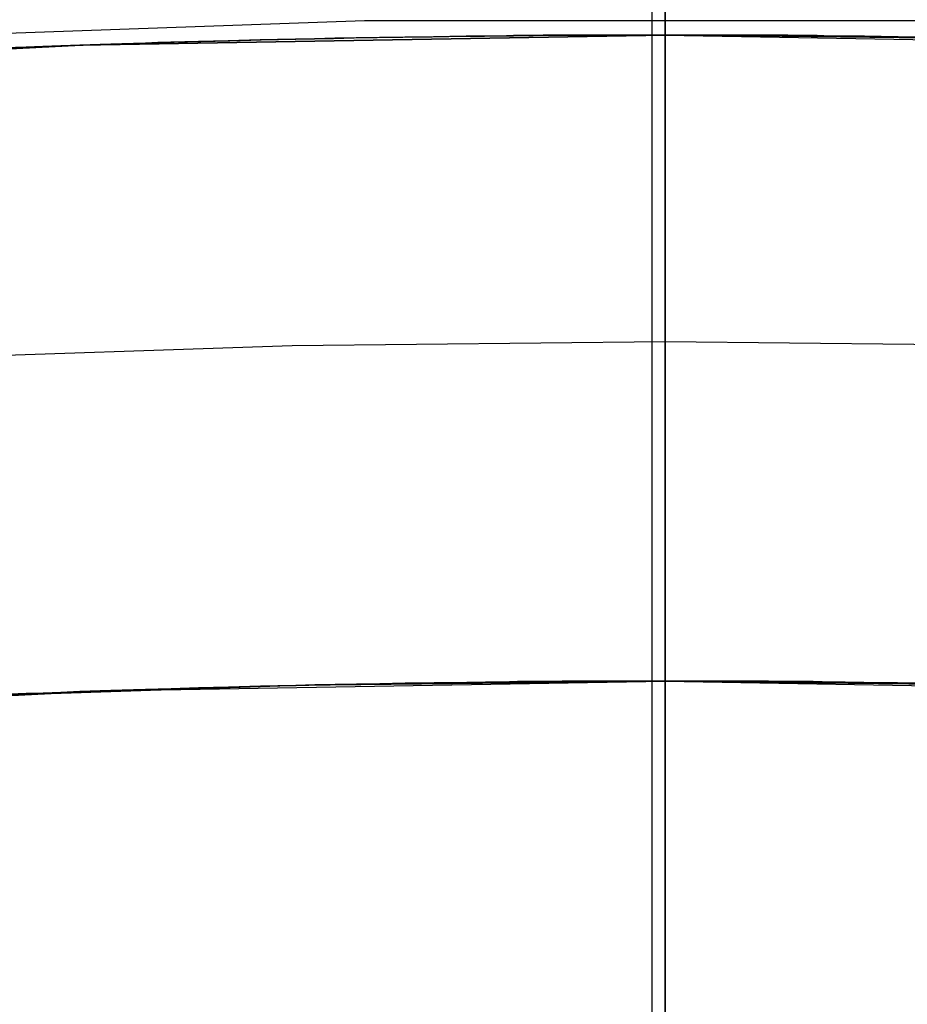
# Model space of a CAD drawing. Header units: millimetres. Extents: x -356 to 356, y -410 to 410.
# Tile 82 of 126: x -1 to 0.37, y 25 to 26.52. Entities that reach past the tile are written whole.
import ezdxf

# ---------------------------------------------------------------- set-up
doc = ezdxf.new("R2010")
doc.units = ezdxf.units.MM
doc.header["$MEASUREMENT"] = 0
doc.layers.add('1', color=7, linetype='Continuous')

msp = doc.modelspace()

# ---------------------------------------------------------------- linework, layer by layer
at = {"layer": '1', "color": 252, "extrusion": (1, 0, 0)}
for points in [[(34.4019, -339.2847), (34.0983, -339.453), (33.7891, -339.6107), (33.4746, -339.7575), (33.1551, -339.8934), (32.8312, -340.0181), (32.5031, -340.1314), (32.1713, -340.2333), (31.8361, -340.3236), (31.498, -340.4023), (31.1574, -340.4691), (30.8147, -340.5241), (30.4702, -340.5672), (30.1245, -340.5983), (29.7779, -340.6174), (29.4309, -340.6244), (29.0838, -340.6194), (28.7371, -340.6023), (28.3912, -340.5732), (28.0465, -340.5321), (27.7034, -340.4791), (27.3624, -340.4142), (27.0239, -340.3376), (26.6882, -340.2492), (26.3558, -340.1492), (26.0271, -340.0377), (25.7024, -339.9149), (25.3822, -339.7809), (25.0668, -339.6359), (24.7567, -339.48), (24.4521, -339.3135), (24.1535, -339.1364), (23.8613, -338.9492), (23.5757, -338.7518), (23.2971, -338.5447), (23.0259, -338.3281), (22.7624, -338.1022), (22.5068, -337.8672), (22.2596, -337.6235), (22.021, -337.3714), (21.7913, -337.1112), (21.5707, -336.8432), (21.3596, -336.5676), (21.1582, -336.2849), (20.9667, -335.9954), (20.7854, -335.6994), (20.6144, -335.3973), (20.4541, -335.0894), (20.3045, -334.7762), (20.1659, -334.4579), (20.0384, -334.1351), (19.9222, -333.808), (19.8174, -333.4771), (19.7242, -333.1427), (19.6426, -332.8053), (19.5728, -332.4653), (19.5149, -332.123), (19.4688, -331.779), (19.4347, -331.4335), (19.4126, -331.0871), (19.4026, -330.7401), (19.4046, -330.393), (19.4187, -330.0462), (19.4447, -329.7001), (19.4828, -329.355), (19.5329, -329.0115), (19.5948, -328.67), (19.6685, -328.3308), (19.754, -327.9944), (19.8511, -327.6611), (19.9597, -327.3314), (20.0797, -327.0057), (20.2109, -326.6843), (20.3532, -326.3677), (20.5064, -326.0562), (20.6703, -325.7502), (20.8447, -325.4501), (21.0294, -325.1562), (21.2243, -324.8689), (21.4289, -324.5886), (21.6432, -324.3155), (21.8669, -324.05), (22.0996, -323.7925), (22.3411, -323.5431), (22.5911, -323.3024), (22.8493, -323.0704), (23.1155, -322.8475), (23.3892, -322.634), (23.6701, -322.4301), (23.958, -322.2362), (24.2524, -322.0523), (24.553, -321.8787), (24.8594, -321.7157), (25.1714, -321.5634), (25.4884, -321.422), (25.8101, -321.2917), (26.1362, -321.1727), (26.4662, -321.0651), (26.7998, -320.9689), (27.1364, -320.8844), (27.4759, -320.8117), (27.8176, -320.7507), (28.1612, -320.7017), (28.5064, -320.6646), (28.8526, -320.6395), (29.1994, -320.6265), (29.5466, -320.6255), (29.8935, -320.6365), (30.2399, -320.6596), (30.5852, -320.6947), (30.9291, -320.7417), (31.2712, -320.8007), (31.611, -320.8715), (31.9482, -320.954), (32.2823, -321.0482), (32.6129, -321.154), (32.9396, -321.2711), (33.2621, -321.3995), (33.58, -321.5391), (33.8928, -321.6896), (34.2002, -321.8508), (34.5018, -322.0226), (34.7973, -322.2048), (35.0862, -322.3971), (35.3684, -322.5994), (35.6433, -322.8113), (35.9107, -323.0326), (36.1703, -323.2631), (36.4217, -323.5024), (36.6646, -323.7503), (36.8988, -324.0065), (37.124, -324.2707), (37.3399, -324.5426), (37.5462, -324.8217), (37.7426, -325.1079), (37.9291, -325.4007), (38.1052, -325.6998), (38.2709, -326.0048), (38.4259, -326.3154), (38.57, -326.6312), (38.7031, -326.9518), (38.825, -327.2768), (38.9355, -327.6059), (39.0345, -327.9386), (39.1219, -328.2745), (39.1976, -328.6133), (39.2615, -328.9545), (39.3135, -329.2977), (39.3536, -329.6425), (39.3817, -329.9884), (39.3977, -330.3352), (39.4018, -330.6823), (39.3937, -331.0293), (39.3737, -331.3759), (39.3416, -331.7215), (39.2975, -332.0658), (39.2415, -332.4084), (39.1737, -332.7488), (39.0941, -333.0867), (39.0028, -333.4216), (38.8999, -333.7531), (38.7856, -334.0809), (38.66, -334.4044), (38.5232, -334.7235), (38.3754, -335.0376), (38.2169, -335.3464), (38.0477, -335.6495), (37.8681, -335.9465), (37.6783, -336.2371), (37.4785, -336.521), (37.269, -336.7978), (37.05, -337.0671), (36.8217, -337.3286), (36.5846, -337.5821), (36.3388, -337.8272), (36.0846, -338.0636), (35.8224, -338.2911), (35.5525, -338.5093), (35.2751, -338.718), (34.9907, -338.917), (34.6995, -339.1059), (34.4019, -339.2847)], [(33.4019, -337.5526), (33.1591, -337.6873), (32.9117, -337.8134), (32.66, -337.9309), (32.4045, -338.0396), (32.1453, -338.1393), (31.8829, -338.23), (31.6174, -338.3115), (31.3493, -338.3838), (31.0788, -338.4467), (30.8063, -338.5002), (30.5321, -338.5442), (30.2566, -338.5787), (29.98, -338.6035), (29.7027, -338.6188), (29.4251, -338.6244), (29.1474, -338.6204), (28.87, -338.6067), (28.5933, -338.5835), (28.3176, -338.5506), (28.0431, -338.5082), (27.7703, -338.4563), (27.4995, -338.3949), (27.231, -338.3242), (26.965, -338.2442), (26.702, -338.1551), (26.4423, -338.0568), (26.1861, -337.9496), (25.9338, -337.8336), (25.6857, -337.7089), (25.4421, -337.5757), (25.2032, -337.434), (24.9694, -337.2842), (24.7409, -337.1264), (24.5181, -336.9607), (24.3011, -336.7874), (24.0903, -336.6066), (23.8859, -336.4187), (23.6881, -336.2237), (23.4972, -336.022), (23.3134, -335.8139), (23.137, -335.5994), (22.9681, -335.379), (22.8069, -335.1528), (22.6538, -334.9212), (22.5087, -334.6844), (22.3719, -334.4427), (22.2437, -334.1964), (22.124, -333.9458), (22.0131, -333.6912), (21.9111, -333.433), (21.8182, -333.1713), (21.7343, -332.9065), (21.6597, -332.639), (21.5945, -332.3691), (21.5386, -332.0971), (21.4923, -331.8233), (21.4554, -331.5481), (21.4282, -331.2717), (21.4105, -330.9946), (21.4025, -330.717), (21.4041, -330.4393), (21.4153, -330.1618), (21.4362, -329.8849), (21.4666, -329.6089), (21.5067, -329.3341), (21.5562, -329.0609), (21.6152, -328.7895), (21.6836, -328.5204), (21.7612, -328.2538), (21.8481, -327.99), (21.9441, -327.7294), (22.0491, -327.4723), (22.1629, -327.219), (22.2855, -326.9698), (22.4166, -326.7251), (22.5561, -326.485), (22.7039, -326.2499), (22.8598, -326.02), (23.0235, -325.7958), (23.195, -325.5773), (23.3739, -325.3649), (23.56, -325.1589), (23.7533, -324.9594), (23.9533, -324.7668), (24.1599, -324.5812), (24.3728, -324.4029), (24.5917, -324.2321), (24.8165, -324.069), (25.0468, -323.9138), (25.2823, -323.7667), (25.5228, -323.6278), (25.7679, -323.4974), (26.0175, -323.3756), (26.2711, -323.2625), (26.5285, -323.1583), (26.7894, -323.0631), (27.0534, -322.9769), (27.3202, -322.9), (27.5895, -322.8324), (27.8611, -322.7742), (28.1345, -322.7255), (28.4094, -322.6862), (28.6855, -322.6566), (28.9624, -322.6365), (29.2399, -322.6261), (29.5176, -322.6253), (29.7952, -322.6341), (30.0723, -322.6526), (30.3485, -322.6806), (30.6237, -322.7183), (30.8973, -322.7654), (31.1692, -322.8221), (31.4389, -322.8881), (31.7062, -322.9635), (31.9707, -323.0481), (32.2321, -323.1418), (32.4901, -323.2445), (32.7444, -323.3561), (32.9946, -323.4765), (33.2405, -323.6055), (33.4818, -323.743), (33.7182, -323.8887), (33.9494, -324.0426), (34.1751, -324.2044), (34.395, -324.3739), (34.6089, -324.551), (34.8166, -324.7353), (35.0177, -324.9268), (35.2121, -325.1252), (35.3994, -325.3301), (35.5796, -325.5415), (35.7523, -325.7589), (35.9173, -325.9823), (36.0745, -326.2112), (36.2236, -326.4454), (36.3646, -326.6847), (36.4971, -326.9287), (36.6211, -327.1772), (36.7364, -327.4298), (36.8429, -327.6863), (36.9403, -327.9463), (37.0288, -328.2096), (37.108, -328.4757), (37.1779, -328.7445), (37.2385, -329.0155), (37.2896, -329.2885), (37.3312, -329.563), (37.3633, -329.8389), (37.3857, -330.1156), (37.3986, -330.393), (37.4018, -330.6707), (37.3954, -330.9483), (37.3793, -331.2256), (37.3536, -331.5021), (37.3184, -331.7775), (37.2736, -332.0516), (37.2193, -332.3239), (37.1556, -332.5942), (37.0826, -332.8621), (37.0003, -333.1274), (36.9089, -333.3896), (36.8084, -333.6484), (36.6989, -333.9037), (36.5807, -334.155), (36.4539, -334.402), (36.3185, -334.6445), (36.1748, -334.8821), (36.023, -335.1146), (35.8632, -335.3417), (35.6955, -335.5631), (35.5204, -335.7785), (35.3378, -335.9878), (35.1481, -336.1906), (34.9514, -336.3866), (34.7481, -336.5758), (34.5383, -336.7577), (34.3224, -336.9323), (34.1005, -337.0993), (33.8729, -337.2585), (33.64, -337.4096), (33.4019, -337.5526)], [(28, -42.4192), (27.9488, -42.4201), (27.8976, -42.4227), (27.8466, -42.4271), (27.7958, -42.4332), (27.7451, -42.441), (27.6948, -42.4506), (27.6449, -42.4618), (27.5953, -42.4748), (27.5462, -42.4895), (27.4977, -42.5058), (27.4497, -42.5238), (27.4024, -42.5434), (27.3558, -42.5646), (27.3099, -42.5874), (27.2648, -42.6117), (27.2206, -42.6376), (27.1773, -42.6649), (27.135, -42.6937), (27.0936, -42.724), (27.0534, -42.7556), (27.0142, -42.7886), (26.9762, -42.8229), (26.9393, -42.8585), (26.9037, -42.8954), (26.8694, -42.9334), (26.8364, -42.9726), (26.8048, -43.0128), (26.7745, -43.0542), (26.7457, -43.0965), (26.7184, -43.1398), (26.6925, -43.184), (26.6682, -43.2291), (26.6454, -43.275), (26.6242, -43.3216), (26.6046, -43.3689), (26.5866, -43.4169), (26.5703, -43.4654), (26.5556, -43.5145), (26.5426, -43.564), (26.5314, -43.614), (26.5218, -43.6643), (26.514, -43.7149), (26.5079, -43.7658), (26.5035, -43.8168), (26.5009, -43.868), (26.5, -43.9192)], [(28, -41.4192), (27.9146, -41.4206), (27.8294, -41.425), (27.7443, -41.4323), (27.6596, -41.4425), (27.5752, -41.4555), (27.4914, -41.4715), (27.4081, -41.4903), (27.3255, -41.5119), (27.2437, -41.5363), (27.1628, -41.5635), (27.0829, -41.5935), (27.004, -41.6262), (26.9263, -41.6615), (26.8498, -41.6995), (26.7747, -41.74), (26.701, -41.7831), (26.6289, -41.8287), (26.5583, -41.8768), (26.4894, -41.9272), (26.4223, -41.9799), (26.357, -42.0349), (26.2936, -42.0921), (26.2322, -42.1514), (26.1729, -42.2128), (26.1157, -42.2762), (26.0607, -42.3415), (26.008, -42.4086), (25.9576, -42.4775), (25.9095, -42.5481), (25.864, -42.6202), (25.8208, -42.6939), (25.7803, -42.769), (25.7423, -42.8455), (25.707, -42.9232), (25.6743, -43.0021), (25.6443, -43.082), (25.6171, -43.1629), (25.5927, -43.2447), (25.5711, -43.3273), (25.5523, -43.4106), (25.5364, -43.4944), (25.5233, -43.5788), (25.5131, -43.6635), (25.5058, -43.7486), (25.5015, -43.8338), (25.5, -43.9192)], [(27.526, -99.5), (27.5251, -99.5512), (27.5225, -99.6024), (27.5181, -99.6534), (27.512, -99.7042), (27.5041, -99.7549), (27.4946, -99.8052), (27.4833, -99.8551), (27.4703, -99.9047), (27.4557, -99.9538), (27.4393, -100.0023), (27.4214, -100.0503), (27.4018, -100.0976), (27.3806, -100.1442), (27.3578, -100.1901), (27.3334, -100.2352), (27.3076, -100.2794), (27.2802, -100.3227), (27.2514, -100.365), (27.2212, -100.4064), (27.1895, -100.4466), (27.1565, -100.4858), (27.1222, -100.5238), (27.0866, -100.5607), (27.0498, -100.5963), (27.0118, -100.6306), (26.9726, -100.6636), (26.9323, -100.6952), (26.891, -100.7255), (26.8486, -100.7543), (26.8053, -100.7816), (26.7611, -100.8075), (26.7161, -100.8318), (26.6702, -100.8546), (26.6236, -100.8758), (26.5762, -100.8954), (26.5283, -100.9134), (26.4797, -100.9297), (26.4306, -100.9444), (26.3811, -100.9574), (26.3311, -100.9686), (26.2808, -100.9782), (26.2302, -100.986), (26.1794, -100.9921), (26.1283, -100.9965), (26.0772, -100.9991), (26.026, -101)], [(26.526, -99.5), (26.5257, -99.5171), (26.5248, -99.5341), (26.5233, -99.5511), (26.5213, -99.5681), (26.5187, -99.585), (26.5155, -99.6017), (26.5117, -99.6184), (26.5074, -99.6349), (26.5025, -99.6513), (26.4971, -99.6674), (26.4911, -99.6834), (26.4846, -99.6992), (26.4775, -99.7147), (26.4699, -99.73), (26.4618, -99.7451), (26.4532, -99.7598), (26.444, -99.7742), (26.4344, -99.7883), (26.4244, -99.8021), (26.4138, -99.8155), (26.4028, -99.8286), (26.3914, -99.8413), (26.3795, -99.8536), (26.3672, -99.8654), (26.3546, -99.8769), (26.3415, -99.8879), (26.3281, -99.8984), (26.3143, -99.9085), (26.3002, -99.9181), (26.2857, -99.9272), (26.271, -99.9358), (26.256, -99.9439), (26.2407, -99.9515), (26.2252, -99.9586), (26.2094, -99.9651), (26.1934, -99.9711), (26.1772, -99.9766), (26.1609, -99.9815), (26.1443, -99.9858), (26.1277, -99.9895), (26.1109, -99.9927), (26.094, -99.9953), (26.0771, -99.9974), (26.0601, -99.9988), (26.043, -99.9997), (26.026, -100)], [(26.5, -43.9192), (26.5, -48.4192)], [(26.5, -51.4191), (26.5, -56.4192)], [(25.5, -43.9192), (25.5, -48.4192)], [(25.5, -51.4191), (25.5, -56.4192)], [(25, -325.9019), (25, -327.9019)]]:
    msp.add_lwpolyline(points, dxfattribs=at)
at = {"layer": '1', "color": 252}
for points in [[(-0.0205, 24.9597), (-0.0205, 28.4597)], [(-0.0205, 24.9597), (-0.0205, 28.4597)], [(0, 26.5), (-0.9047, 26.4846), (-1.8084, 26.4382), (-2.71, 26.3611), (-3.6084, 26.2532), (-4.5026, 26.1147), (-5.3916, 25.9457), (-6.2743, 25.7465), (-7.1496, 25.5173), (-8.0166, 25.2583), (-8.8743, 24.9699), (-9.7216, 24.6524), (-10.5576, 24.3061), (-11.3813, 23.9315), (-12.1917, 23.529), (-12.9879, 23.099)], [(-12.9879, 23.099), (-12.1917, 23.529), (-11.3813, 23.9315), (-10.5576, 24.3061), (-9.7216, 24.6524), (-8.8743, 24.9699), (-8.0166, 25.2583), (-7.1496, 25.5173), (-6.2743, 25.7465), (-5.3916, 25.9457), (-4.5026, 26.1147), (-3.6084, 26.2532), (-2.71, 26.3611), (-1.8084, 26.4382), (-0.9047, 26.4846), (0, 26.5)], [(4.822, 26.0576), (4.2078, 26.1638), (3.5959, 26.2549), (2.9869, 26.3311), (2.3811, 26.3928), (1.7792, 26.4402), (1.1814, 26.4737), (0.5882, 26.4935), (0, 26.5)], [(0, 26.5), (0.9147, 26.4842), (1.8283, 26.4369), (2.7397, 26.358), (3.6478, 26.2477), (4.5516, 26.1062)], [(0, 25.5), (0, 26.5)], [(0, 26.5), (0, 25.5)], [(0, 25.5), (0, 26.5)], [(-7.1613, 25.0213), (-6.5541, 25.1872), (-5.9471, 25.3374), (-5.3408, 25.4721), (-4.7358, 25.5915), (-4.1325, 25.6958), (-3.5316, 25.7852), (-2.9335, 25.8601), (-2.3385, 25.9207), (-1.7473, 25.9672), (-1.1602, 26.0001), (-0.5777, 26.0195), (0, 26.026), (0.5777, 26.0195), (1.1602, 26.0001), (1.7473, 25.9672), (2.3385, 25.9207), (2.9335, 25.8601), (3.5316, 25.7852), (4.1325, 25.6958), (4.7358, 25.5915)], [(-7.1613, 25.0213), (-6.5541, 25.1872), (-5.9471, 25.3374), (-5.3408, 25.4721), (-4.7358, 25.5915), (-4.1325, 25.6958), (-3.5316, 25.7852), (-2.9335, 25.8601), (-2.3385, 25.9207), (-1.7473, 25.9672), (-1.1602, 26.0001), (-0.5777, 26.0195), (0, 26.026), (0.5777, 26.0195), (1.1602, 26.0001), (1.7473, 25.9672), (2.3385, 25.9207), (2.9335, 25.8601), (3.5316, 25.7852), (4.1325, 25.6958), (4.7358, 25.5915)], [(0, 26.026), (0, 5)], [(0, 26.026), (0, 5)], [(-12.8459, 22.028), (-12.2819, 22.3474), (-11.712, 22.6512), (-11.1369, 22.9395), (-10.5572, 23.212), (-9.9735, 23.4687), (-9.3864, 23.7096), (-8.7966, 23.9347), (-8.2046, 24.144), (-7.611, 24.3377), (-7.0165, 24.5157), (-6.4216, 24.6782), (-5.8269, 24.8253), (-5.2328, 24.9573), (-4.6401, 25.0743), (-4.049, 25.1765), (-3.4602, 25.2641), (-2.8742, 25.3375), (-2.2913, 25.3969), (-1.712, 25.4425), (-1.1368, 25.4746), (-0.566, 25.4937), (0, 25.5)], [(-12.4978, 22.2273), (-11.7317, 22.6411), (-10.9518, 23.0284), (-10.1592, 23.3889), (-9.3548, 23.7221), (-8.5394, 24.0277), (-7.7141, 24.3052), (-6.8798, 24.5544), (-6.0375, 24.775), (-5.1881, 24.9666), (-4.3327, 25.1292), (-3.4722, 25.2625), (-2.6077, 25.3663), (-1.7402, 25.4406), (-0.8706, 25.4851), (0, 25.5)], [(0, 25.5), (0.566, 25.4937), (1.1368, 25.4746), (1.712, 25.4425), (2.2913, 25.3969), (2.8742, 25.3375), (3.4602, 25.2641), (4.049, 25.1765), (4.6401, 25.0743)], [(0, 25.5), (0.8802, 25.4848), (1.7593, 25.4392), (2.6363, 25.3634), (3.5102, 25.2573), (4.3799, 25.121)]]:
    msp.add_lwpolyline(points, dxfattribs=at)
at = {"layer": '1', "color": 252, "extrusion": (-0.000237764, 0, 1)}
msp.add_lwpolyline([(27.5022, 0), (27.4858, 0.9501), (27.4366, 1.899), (27.3547, 2.8457), (27.2401, 3.789), (27.0931, 4.7278), (26.9138, 5.6609), (26.7023, 6.5874), (26.459, 7.5059), (26.1842, 8.4155), (25.8781, 9.3151), (25.5411, 10.2036), (25.1737, 11.0799), (24.7763, 11.943), (24.3493, 12.7919), (23.8932, 13.6255), (23.4087, 14.4429), (22.8962, 15.2431), (22.3564, 16.0251), (21.7899, 16.788), (21.1975, 17.5309), (20.5797, 18.253), (19.9374, 18.9532), (19.2714, 19.6309), (18.5823, 20.2852), (17.871, 20.9153), (17.1384, 21.5205), (16.3854, 22.1001), (15.6128, 22.6533), (14.8216, 23.1795), (14.0127, 23.6781), (13.1871, 24.1484), (12.3457, 24.59), (11.4895, 25.0023), (10.6197, 25.3848), (9.7372, 25.7371), (8.843, 26.0586), (7.9383, 26.3491), (7.0241, 26.6083), (6.1015, 26.8357), (5.1715, 27.0311), (4.2354, 27.1943), (3.2943, 27.3251), (2.3491, 27.4233), (1.4012, 27.4889), (0.4515, 27.5217), (-0.4987, 27.5217), (-1.4484, 27.4889), (-2.3963, 27.4233), (-3.3415, 27.3251), (-4.2827, 27.1943), (-5.2188, 27.0311), (-6.1487, 26.8357), (-7.0713, 26.6083), (-7.9855, 26.3491), (-8.8902, 26.0586), (-9.7844, 25.7371), (-10.6669, 25.3848), (-11.5368, 25.0023), (-12.3929, 24.59), (-13.2343, 24.1484), (-14.0599, 23.6781), (-14.8688, 23.1795), (-15.66, 22.6533), (-16.4326, 22.1001), (-17.1857, 21.5205), (-17.9182, 20.9153), (-18.6295, 20.2852), (-19.3186, 19.6309), (-19.9847, 18.9532), (-20.6269, 18.253), (-21.2447, 17.5309), (-21.8372, 16.788), (-22.4036, 16.0251), (-22.9434, 15.2431), (-23.4559, 14.4429), (-23.9404, 13.6255), (-24.3965, 12.7919), (-24.8235, 11.943), (-25.2209, 11.0799), (-25.5883, 10.2036), (-25.9253, 9.3151), (-26.2314, 8.4155), (-26.5062, 7.5059), (-26.7495, 6.5874), (-26.961, 5.6609), (-27.1403, 4.7278), (-27.2874, 3.789), (-27.4019, 2.8457), (-27.4838, 1.899), (-27.533, 0.9501), (-27.5494, 0)], dxfattribs=at)
at = {"layer": '1', "color": 252, "extrusion": (-8.22423e-05, 0, 1)}
msp.add_lwpolyline([(26.5177, 0), (26.5019, 0.9156), (26.4545, 1.8301), (26.3756, 2.7424), (26.2652, 3.6514), (26.1235, 4.5561), (25.9507, 5.4553), (25.7469, 6.3481), (25.5125, 7.2332), (25.2476, 8.1098), (24.9526, 8.9767), (24.6279, 9.8329), (24.2739, 10.6774), (23.8908, 11.5092), (23.4794, 12.3272), (23.0399, 13.1306), (22.5729, 13.9183), (22.0791, 14.6894), (21.5589, 15.443), (21.013, 16.1782), (20.4421, 16.8941), (19.8468, 17.5899), (19.2278, 18.2648), (18.5859, 18.9178), (17.9218, 19.5483), (17.2364, 20.1556), (16.5305, 20.7388), (15.8048, 21.2973), (15.0603, 21.8304), (14.2978, 22.3375), (13.5183, 22.818), (12.7226, 23.2712), (11.9118, 23.6968), (11.0868, 24.0941), (10.2485, 24.4627), (9.398, 24.8021), (8.5364, 25.112), (7.6645, 25.392), (6.7835, 25.6417), (5.8944, 25.8608), (4.9983, 26.0492), (4.0962, 26.2064), (3.1892, 26.3325), (2.2784, 26.4272), (1.3649, 26.4903), (0.4497, 26.5219), (-0.466, 26.5219), (-1.3812, 26.4903), (-2.2947, 26.4272), (-3.2055, 26.3325), (-4.1125, 26.2064), (-5.0146, 26.0492), (-5.9107, 25.8608), (-6.7998, 25.6417), (-7.6808, 25.392), (-8.5527, 25.112), (-9.4144, 24.8021), (-10.2648, 24.4627), (-11.1031, 24.0941), (-11.9281, 23.6968), (-12.7389, 23.2712), (-13.5346, 22.818), (-14.3141, 22.3375), (-15.0766, 21.8304), (-15.8211, 21.2973), (-16.5468, 20.7388), (-17.2528, 20.1556), (-17.9382, 19.5483), (-18.6022, 18.9178), (-19.2441, 18.2648), (-19.8631, 17.5899), (-20.4584, 16.8941), (-21.0293, 16.1782), (-21.5752, 15.443), (-22.0954, 14.6894), (-22.5892, 13.9183), (-23.0562, 13.1306), (-23.4957, 12.3272), (-23.9072, 11.5092), (-24.2902, 10.6774), (-24.6443, 9.8329), (-24.969, 8.9767), (-25.2639, 8.1098), (-25.5288, 7.2332), (-25.7633, 6.3481), (-25.967, 5.4553), (-26.1399, 4.5561), (-26.2815, 3.6514), (-26.3919, 2.7424), (-26.4709, 1.8301), (-26.5183, 0.9156), (-26.5341, 0)], dxfattribs=at)
at = {"layer": '1', "color": 252, "extrusion": (0, 1, 0)}
msp.add_lwpolyline([(0, -48.4192), (-0.0521, -48.4201), (-0.1041, -48.4228), (-0.1559, -48.4273), (-0.2076, -48.4336), (-0.259, -48.4417), (-0.3102, -48.4516), (-0.3609, -48.4633), (-0.4112, -48.4767), (-0.461, -48.4918), (-0.5103, -48.5087), (-0.559, -48.5272), (-0.6069, -48.5475), (-0.6542, -48.5694), (-0.7006, -48.5929), (-0.7462, -48.618), (-0.7909, -48.6447), (-0.8347, -48.6729), (-0.8775, -48.7026), (-0.9192, -48.7338), (-0.9597, -48.7664), (-0.9992, -48.8004), (-1.0374, -48.8358), (-1.0744, -48.8724), (-1.1101, -48.9103), (-1.1444, -48.9495), (-1.1774, -48.9898), (-1.2089, -49.0312), (-1.239, -49.0737), (-1.2676, -49.1172), (-1.2947, -49.1617), (-1.3202, -49.2071), (-1.3441, -49.2533), (-1.3664, -49.3004), (-1.3871, -49.3482), (-1.406, -49.3967), (-1.4233, -49.4458), (-1.4389, -49.4955), (-1.4527, -49.5457), (-1.4648, -49.5963), (-1.4752, -49.6473), (-1.4837, -49.6987), (-1.4905, -49.7503), (-1.4954, -49.8022), (-1.4986, -49.8541), (-1.4999, -49.9062), (-1.4995, -49.9582), (-1.4972, -50.0103), (-1.4932, -50.0622), (-1.4873, -50.1139), (-1.4797, -50.1654), (-1.4702, -50.2166), (-1.459, -50.2675), (-1.446, -50.3179), (-1.4313, -50.3678), (-1.4149, -50.4172), (-1.3968, -50.466), (-1.3769, -50.5142), (-1.3555, -50.5616), (-1.3323, -50.6083), (-1.3076, -50.6541), (-1.2813, -50.6991), (-1.2535, -50.7431), (-1.2241, -50.7861), (-1.1933, -50.828), (-1.1611, -50.8689), (-1.1274, -50.9086), (-1.0924, -50.9471), (-1.056, -50.9844), (-1.0184, -51.0205), (-0.9796, -51.0551), (-0.9396, -51.0885), (-0.8984, -51.1204), (-0.8562, -51.1508), (-0.813, -51.1798), (-0.7687, -51.2072), (-0.7235, -51.2331), (-0.6775, -51.2575), (-0.6306, -51.2802), (-0.583, -51.3012), (-0.5347, -51.3206), (-0.4858, -51.3384), (-0.4362, -51.3544), (-0.3861, -51.3686), (-0.3356, -51.3812), (-0.2847, -51.3919), (-0.2334, -51.4009), (-0.1818, -51.4081), (-0.13, -51.4135), (-0.0781, -51.4172), (-0.026, -51.419), (0.026, -51.419), (0.0781, -51.4172), (0.13, -51.4135), (0.1818, -51.4081), (0.2334, -51.4009), (0.2847, -51.3919), (0.3356, -51.3812), (0.3861, -51.3686), (0.4362, -51.3544), (0.4858, -51.3384), (0.5347, -51.3206), (0.583, -51.3012), (0.6306, -51.2802), (0.6775, -51.2575), (0.7235, -51.2331), (0.7687, -51.2072), (0.813, -51.1798), (0.8562, -51.1508), (0.8984, -51.1204), (0.9396, -51.0885), (0.9796, -51.0551), (1.0184, -51.0205), (1.056, -50.9844), (1.0924, -50.9471), (1.1274, -50.9086), (1.1611, -50.8689), (1.1933, -50.828), (1.2241, -50.7861), (1.2535, -50.7431), (1.2813, -50.6991), (1.3076, -50.6541), (1.3323, -50.6083), (1.3555, -50.5616), (1.3769, -50.5142), (1.3968, -50.466), (1.4149, -50.4172), (1.4313, -50.3678), (1.446, -50.3179), (1.459, -50.2675), (1.4702, -50.2166), (1.4797, -50.1654), (1.4873, -50.1139), (1.4932, -50.0622), (1.4972, -50.0103), (1.4995, -49.9582), (1.4999, -49.9062), (1.4986, -49.8541), (1.4954, -49.8022), (1.4905, -49.7503), (1.4837, -49.6987), (1.4752, -49.6473), (1.4648, -49.5963), (1.4527, -49.5457), (1.4389, -49.4955), (1.4233, -49.4458), (1.406, -49.3967), (1.3871, -49.3482), (1.3664, -49.3004), (1.3441, -49.2533), (1.3202, -49.2071), (1.2947, -49.1617), (1.2676, -49.1172), (1.239, -49.0737), (1.2089, -49.0312), (1.1774, -48.9898), (1.1444, -48.9495), (1.1101, -48.9103), (1.0744, -48.8724), (1.0374, -48.8358), (0.9992, -48.8004), (0.9597, -48.7664), (0.9192, -48.7338), (0.8775, -48.7026), (0.8347, -48.6729), (0.7909, -48.6447), (0.7462, -48.618), (0.7006, -48.5929), (0.6542, -48.5694), (0.6069, -48.5475), (0.559, -48.5272), (0.5103, -48.5087), (0.461, -48.4918), (0.4112, -48.4767), (0.3609, -48.4633), (0.3102, -48.4516), (0.259, -48.4417), (0.2076, -48.4336), (0.1559, -48.4273), (0.1041, -48.4228), (0.0521, -48.4201), (0, -48.4192)], dxfattribs=at)
at = {"layer": '1', "color": 252, "extrusion": (0, 0.866025, 0.5)}
msp.add_lwpolyline([(0, -291.0301), (0.0347, -291.0307), (0.0694, -291.0325), (0.104, -291.0355), (0.1384, -291.0397), (0.1727, -291.0451), (0.2068, -291.0517), (0.2406, -291.0595), (0.2742, -291.0684), (0.3074, -291.0785), (0.3402, -291.0898), (0.3726, -291.1021), (0.4046, -291.1156), (0.4361, -291.1302), (0.4671, -291.1459), (0.4975, -291.1627), (0.5273, -291.1804), (0.5565, -291.1993), (0.585, -291.2191), (0.6128, -291.2399), (0.6398, -291.2616), (0.6661, -291.2843), (0.6916, -291.3078), (0.7163, -291.3323), (0.74, -291.3576), (0.7629, -291.3836), (0.7849, -291.4105), (0.8059, -291.4381), (0.826, -291.4665), (0.8451, -291.4955), (0.8631, -291.5251), (0.8801, -291.5554), (0.8961, -291.5862), (0.9109, -291.6176), (0.9247, -291.6494), (0.9374, -291.6818), (0.9489, -291.7145), (0.9593, -291.7476), (0.9685, -291.7811), (0.9766, -291.8149), (0.9834, -291.8489), (0.9891, -291.8831), (0.9936, -291.9175), (0.997, -291.9521), (0.9991, -291.9867), (1, -292.0214), (0.9997, -292.0562), (0.9982, -292.0908), (0.9954, -292.1254), (0.9915, -292.1599), (0.9864, -292.1943), (0.9801, -292.2284), (0.9727, -292.2623), (0.964, -292.2959), (0.9542, -292.3292), (0.9433, -292.3622), (0.9312, -292.3947), (0.918, -292.4268), (0.9036, -292.4584), (0.8882, -292.4895), (0.8718, -292.5201), (0.8542, -292.55), (0.8357, -292.5794), (0.8161, -292.608), (0.7955, -292.636), (0.774, -292.6633), (0.7516, -292.6897), (0.7283, -292.7154), (0.704, -292.7403), (0.679, -292.7643), (0.6531, -292.7874), (0.6264, -292.8096), (0.599, -292.8309), (0.5708, -292.8512), (0.542, -292.8705), (0.5125, -292.8888), (0.4824, -292.9061), (0.4517, -292.9223), (0.4204, -292.9374), (0.3887, -292.9515), (0.3565, -292.9644), (0.3238, -292.9762), (0.2908, -292.9869), (0.2574, -292.9964), (0.2237, -293.0048), (0.1898, -293.0119), (0.1556, -293.0179), (0.1212, -293.0227), (0.0867, -293.0264), (0.052, -293.0288), (0.0174, -293.03), (-0.0174, -293.03), (-0.052, -293.0288), (-0.0867, -293.0264), (-0.1212, -293.0227), (-0.1556, -293.0179), (-0.1898, -293.0119), (-0.2237, -293.0048), (-0.2574, -292.9964), (-0.2908, -292.9869), (-0.3238, -292.9762), (-0.3565, -292.9644), (-0.3887, -292.9515), (-0.4204, -292.9374), (-0.4517, -292.9223), (-0.4824, -292.9061), (-0.5125, -292.8888), (-0.542, -292.8705), (-0.5708, -292.8512), (-0.599, -292.8309), (-0.6264, -292.8096), (-0.6531, -292.7874), (-0.679, -292.7643), (-0.704, -292.7403), (-0.7283, -292.7154), (-0.7516, -292.6897), (-0.774, -292.6633), (-0.7955, -292.636), (-0.8161, -292.608), (-0.8357, -292.5794), (-0.8542, -292.55), (-0.8718, -292.5201), (-0.8882, -292.4895), (-0.9036, -292.4584), (-0.918, -292.4268), (-0.9312, -292.3947), (-0.9433, -292.3622), (-0.9542, -292.3292), (-0.964, -292.2959), (-0.9727, -292.2623), (-0.9801, -292.2284), (-0.9864, -292.1943), (-0.9915, -292.1599), (-0.9954, -292.1254), (-0.9982, -292.0908), (-0.9997, -292.0562), (-1, -292.0214), (-0.9991, -291.9867), (-0.997, -291.9521), (-0.9936, -291.9175), (-0.9891, -291.8831), (-0.9834, -291.8489), (-0.9766, -291.8149), (-0.9685, -291.7811), (-0.9593, -291.7476), (-0.9489, -291.7145), (-0.9374, -291.6818), (-0.9247, -291.6494), (-0.9109, -291.6176), (-0.8961, -291.5862), (-0.8801, -291.5554), (-0.8631, -291.5251), (-0.8451, -291.4955), (-0.826, -291.4665), (-0.8059, -291.4381), (-0.7849, -291.4105), (-0.7629, -291.3836), (-0.74, -291.3576), (-0.7163, -291.3323), (-0.6916, -291.3078), (-0.6661, -291.2843), (-0.6398, -291.2616), (-0.6128, -291.2399), (-0.585, -291.2191), (-0.5565, -291.1993), (-0.5273, -291.1804), (-0.4975, -291.1627), (-0.4671, -291.1459), (-0.4361, -291.1302), (-0.4046, -291.1156), (-0.3726, -291.1021), (-0.3402, -291.0898), (-0.3074, -291.0785), (-0.2742, -291.0684), (-0.2406, -291.0595), (-0.2068, -291.0517), (-0.1727, -291.0451), (-0.1384, -291.0397), (-0.104, -291.0355), (-0.0694, -291.0325), (-0.0347, -291.0307), (0, -291.0301)], dxfattribs=at)
at = {"layer": '1', "color": 252}
for points in [[(0, 26.5, -48.4192), (-0.0999, 26.5, -48.4198), (-0.1663, 26.4999, -48.4213), (-0.1891, 26.4998, -48.4224), (-0.2061, 26.4997, -48.4236), (-0.2127, 26.4997, -48.4243), (-0.2182, 26.4997, -48.425), (-0.2206, 26.4996, -48.4254), (-0.2227, 26.4996, -48.4258), (-0.2246, 26.4996, -48.4262), (-0.2262, 26.4996, -48.4265), (-0.227, 26.4996, -48.4267), (-0.2277, 26.4996, -48.4269), (-0.2284, 26.4995, -48.4271), (-0.229, 26.4995, -48.4273), (-0.2296, 26.4995, -48.4275), (-0.2301, 26.4995, -48.4277), (-0.2306, 26.4995, -48.4279), (-0.2311, 26.4995, -48.4281), (-0.2315, 26.4995, -48.4284), (-0.2319, 26.4995, -48.4286), (-0.2323, 26.4994, -48.4288), (-0.2326, 26.4994, -48.429), (-0.2329, 26.4994, -48.4292), (-0.2331, 26.4994, -48.4294), (-0.2334, 26.4994, -48.4296), (-0.2336, 26.4994, -48.4298), (-0.2338, 26.4994, -48.43), (-0.234, 26.4994, -48.4302), (-0.2341, 26.4994, -48.4304), (-0.2343, 26.4993, -48.4307), (-0.2344, 26.4993, -48.4309), (-0.2345, 26.4993, -48.4311), (-0.2346, 26.4993, -48.4313), (-0.2346, 26.4993, -48.4315), (-0.2347, 26.4993, -48.4317), (-0.2348, 26.4993, -48.4319), (-0.2348, 26.4993, -48.4321), (-0.2351, 26.4992, -48.4334), (-0.2352, 26.4992, -48.4336), (-0.2353, 26.4992, -48.4339), (-0.2353, 26.4991, -48.4341), (-0.2354, 26.4991, -48.4343), (-0.2355, 26.4991, -48.4345), (-0.2356, 26.4991, -48.4347), (-0.2358, 26.4991, -48.4349), (-0.2359, 26.4991, -48.4351), (-0.2361, 26.4991, -48.4353), (-0.2363, 26.4991, -48.4355), (-0.2365, 26.4991, -48.4357), (-0.2367, 26.499, -48.4359), (-0.237, 26.499, -48.4361), (-0.2373, 26.499, -48.4363), (-0.2376, 26.499, -48.4366), (-0.2379, 26.499, -48.4368), (-0.2383, 26.499, -48.437), (-0.2387, 26.499, -48.4372), (-0.2392, 26.499, -48.4374), (-0.2397, 26.499, -48.4375), (-0.2402, 26.4989, -48.4377), (-0.2408, 26.4989, -48.4379), (-0.2414, 26.4989, -48.4381), (-0.242, 26.4989, -48.4383), (-0.2427, 26.4989, -48.4385), (-0.2443, 26.4989, -48.4389), (-0.246, 26.4989, -48.4393), (-0.2797, 26.4985, -48.4453), (-0.3084, 26.4982, -48.4511), (-0.359, 26.4976, -48.4627), (-0.4034, 26.4969, -48.4743), (-0.4429, 26.4963, -48.486), (-0.4788, 26.4957, -48.4977), (-0.5119, 26.4951, -48.5093), (-0.5431, 26.4944, -48.521), (-0.5727, 26.4938, -48.5327), (-0.6007, 26.4932, -48.5444), (-0.6273, 26.4926, -48.5561), (-0.677, 26.4914, -48.5795), (-0.723, 26.4901, -48.6029), (-0.7657, 26.4889, -48.6264), (-0.7859, 26.4884, -48.6381), (-0.8052, 26.4878, -48.6498), (-0.8238, 26.4872, -48.6615), (-0.8417, 26.4867, -48.6732), (-0.8589, 26.4861, -48.6849), (-0.8755, 26.4856, -48.6967), (-0.9069, 26.4845, -48.7201), (-0.9363, 26.4835, -48.7435), (-0.9639, 26.4825, -48.767), (-0.99, 26.4815, -48.7904), (-1.0396, 26.4796, -48.8374)], [(-1.0142, 26.4806, -51.0245), (-0.9879, 26.4816, -51.048), (-0.9606, 26.4826, -51.0715), (-0.9319, 26.4836, -51.0949), (-0.9018, 26.4847, -51.1184), (-0.8698, 26.4857, -51.1418), (-0.8358, 26.4868, -51.1652), (-0.7995, 26.4879, -51.1887), (-0.7607, 26.4891, -51.2121), (-0.7192, 26.4902, -51.2355), (-0.6744, 26.4914, -51.2589), (-0.6257, 26.4926, -51.2824), (-0.5724, 26.4938, -51.3057), (-0.5139, 26.495, -51.3291), (-0.4819, 26.4956, -51.3407), (-0.4465, 26.4962, -51.3524), (-0.4065, 26.4969, -51.364), (-0.3609, 26.4975, -51.3756), (-0.3091, 26.4982, -51.3872), (-0.2801, 26.4985, -51.393), (-0.2463, 26.4989, -51.3991), (-0.2445, 26.4989, -51.3995), (-0.243, 26.4989, -51.3998), (-0.2422, 26.4989, -51.4), (-0.2416, 26.4989, -51.4002), (-0.241, 26.4989, -51.4004), (-0.2404, 26.4989, -51.4006), (-0.2398, 26.4989, -51.4008), (-0.2393, 26.499, -51.401), (-0.2389, 26.499, -51.4012), (-0.2384, 26.499, -51.4014), (-0.238, 26.499, -51.4016), (-0.2377, 26.499, -51.4018), (-0.2373, 26.499, -51.402), (-0.237, 26.499, -51.4022), (-0.2368, 26.499, -51.4024), (-0.2365, 26.499, -51.4026), (-0.2363, 26.4991, -51.4028), (-0.2361, 26.4991, -51.403), (-0.2359, 26.4991, -51.4032), (-0.2357, 26.4991, -51.4034), (-0.2356, 26.4991, -51.4036), (-0.2354, 26.4991, -51.4039), (-0.2353, 26.4991, -51.4041), (-0.2352, 26.4991, -51.4043), (-0.2351, 26.4992, -51.4045), (-0.235, 26.4992, -51.4047), (-0.2349, 26.4992, -51.4049), (-0.2345, 26.4993, -51.4062), (-0.2344, 26.4993, -51.4064), (-0.2343, 26.4993, -51.4066), (-0.2342, 26.4993, -51.4068), (-0.2341, 26.4993, -51.407), (-0.234, 26.4993, -51.4073), (-0.2338, 26.4993, -51.4075), (-0.2337, 26.4993, -51.4077), (-0.2335, 26.4993, -51.4079), (-0.2333, 26.4994, -51.4081), (-0.2331, 26.4994, -51.4083), (-0.2329, 26.4994, -51.4085), (-0.2327, 26.4994, -51.4087), (-0.2324, 26.4994, -51.4089), (-0.2321, 26.4994, -51.4092), (-0.2318, 26.4994, -51.4094), (-0.2314, 26.4994, -51.4096), (-0.231, 26.4995, -51.4098), (-0.2306, 26.4995, -51.41), (-0.2302, 26.4995, -51.4102), (-0.2297, 26.4995, -51.4104), (-0.2292, 26.4995, -51.4106), (-0.2286, 26.4995, -51.4108), (-0.228, 26.4995, -51.411), (-0.2273, 26.4995, -51.4112), (-0.2266, 26.4996, -51.4114), (-0.2251, 26.4996, -51.4118), (-0.2234, 26.4996, -51.4122), (-0.2214, 26.4996, -51.4126), (-0.2193, 26.4996, -51.4129), (-0.2169, 26.4997, -51.4133), (-0.2113, 26.4997, -51.414), (-0.2046, 26.4997, -51.4147), (-0.1875, 26.4998, -51.4159), (-0.1646, 26.4999, -51.417), (-0.0983, 26.5, -51.4186), (0.0011, 26.5, -51.4191)], [(0.4063, 26.4969, -48.4745), (0.3605, 26.4975, -48.4629), (0.3086, 26.4982, -48.4513), (0.2795, 26.4985, -48.4455), (0.2457, 26.4989, -48.4394), (0.244, 26.4989, -48.439), (0.2424, 26.4989, -48.4386), (0.2417, 26.4989, -48.4384), (0.2411, 26.4989, -48.4382), (0.2405, 26.4989, -48.438), (0.2399, 26.4989, -48.4378), (0.2394, 26.499, -48.4376), (0.2389, 26.499, -48.4374), (0.2384, 26.499, -48.4372), (0.238, 26.499, -48.437), (0.2377, 26.499, -48.4368), (0.2373, 26.499, -48.4366), (0.237, 26.499, -48.4364), (0.2367, 26.499, -48.4362), (0.2365, 26.499, -48.436), (0.2363, 26.4991, -48.4358), (0.2361, 26.4991, -48.4356), (0.2359, 26.4991, -48.4354), (0.2357, 26.4991, -48.4352), (0.2356, 26.4991, -48.435), (0.2355, 26.4991, -48.4348), (0.2354, 26.4991, -48.4346), (0.2353, 26.4991, -48.4343), (0.2352, 26.4992, -48.4341), (0.2351, 26.4992, -48.4339), (0.2351, 26.4992, -48.4337), (0.235, 26.4992, -48.4335), (0.235, 26.4992, -48.4333), (0.2348, 26.4993, -48.4322), (0.2348, 26.4993, -48.432), (0.2347, 26.4993, -48.4318), (0.2347, 26.4993, -48.4316), (0.2346, 26.4993, -48.4314), (0.2345, 26.4993, -48.4311), (0.2344, 26.4993, -48.4309), (0.2343, 26.4993, -48.4307), (0.2342, 26.4994, -48.4305), (0.2341, 26.4994, -48.4303), (0.2339, 26.4994, -48.4301), (0.2338, 26.4994, -48.4299), (0.2336, 26.4994, -48.4297), (0.2333, 26.4994, -48.4294), (0.2331, 26.4994, -48.4292), (0.2328, 26.4994, -48.429), (0.2325, 26.4995, -48.4288), (0.2321, 26.4995, -48.4286), (0.2318, 26.4995, -48.4284), (0.2314, 26.4995, -48.4282), (0.2309, 26.4995, -48.428), (0.2304, 26.4995, -48.4278), (0.2299, 26.4995, -48.4276), (0.2293, 26.4995, -48.4274), (0.2287, 26.4995, -48.4272), (0.2281, 26.4996, -48.427), (0.2274, 26.4996, -48.4268), (0.2266, 26.4996, -48.4266), (0.225, 26.4996, -48.4262), (0.2231, 26.4996, -48.4258), (0.221, 26.4996, -48.4254), (0.2187, 26.4997, -48.4251), (0.2132, 26.4997, -48.4244), (0.2067, 26.4997, -48.4237), (0.1897, 26.4998, -48.4224), (0.1669, 26.4999, -48.4213), (0.1003, 26.5, -48.4198), (0, 26.5, -48.4192)], [(0.0011, 26.5, -51.4191), (0.1006, 26.5, -51.4186), (0.1668, 26.4999, -51.417), (0.1895, 26.4998, -51.4159), (0.2065, 26.4997, -51.4147), (0.2131, 26.4997, -51.414), (0.2186, 26.4996, -51.4133), (0.221, 26.4996, -51.4129), (0.2231, 26.4996, -51.4126), (0.225, 26.4996, -51.4122), (0.2267, 26.4996, -51.4118), (0.2274, 26.4996, -51.4116), (0.2282, 26.4995, -51.4114), (0.2288, 26.4995, -51.4112), (0.2295, 26.4995, -51.411), (0.23, 26.4995, -51.4108), (0.2306, 26.4995, -51.4106), (0.2311, 26.4995, -51.4104), (0.2315, 26.4995, -51.4102), (0.232, 26.4995, -51.41), (0.2324, 26.4994, -51.4098), (0.2327, 26.4994, -51.4096), (0.2331, 26.4994, -51.4094), (0.2334, 26.4994, -51.4092), (0.2336, 26.4994, -51.4089), (0.2339, 26.4994, -51.4087), (0.2341, 26.4994, -51.4085), (0.2343, 26.4994, -51.4083), (0.2345, 26.4994, -51.4081), (0.2346, 26.4993, -51.4079), (0.2348, 26.4993, -51.4077), (0.2349, 26.4993, -51.4075), (0.235, 26.4993, -51.4073), (0.2351, 26.4993, -51.407), (0.2352, 26.4993, -51.4068), (0.2352, 26.4993, -51.4066), (0.2353, 26.4993, -51.4064), (0.2354, 26.4992, -51.4062), (0.2357, 26.4992, -51.4049), (0.2357, 26.4992, -51.4047), (0.2358, 26.4991, -51.4045), (0.2359, 26.4991, -51.4043), (0.236, 26.4991, -51.4041), (0.2361, 26.4991, -51.4039), (0.2362, 26.4991, -51.4036), (0.2363, 26.4991, -51.4034), (0.2365, 26.4991, -51.4032), (0.2366, 26.4991, -51.403), (0.2368, 26.4991, -51.4028), (0.237, 26.499, -51.4026), (0.2373, 26.499, -51.4024), (0.2375, 26.499, -51.4022), (0.2378, 26.499, -51.402), (0.2381, 26.499, -51.4018), (0.2385, 26.499, -51.4016), (0.2388, 26.499, -51.4014), (0.2392, 26.499, -51.4012), (0.2397, 26.499, -51.401), (0.2402, 26.4989, -51.4008), (0.2407, 26.4989, -51.4006), (0.2413, 26.4989, -51.4004), (0.2419, 26.4989, -51.4002), (0.2425, 26.4989, -51.4), (0.2432, 26.4989, -51.3998), (0.2447, 26.4989, -51.3994), (0.2465, 26.4988, -51.3991), (0.2798, 26.4985, -51.393), (0.3084, 26.4982, -51.3872), (0.3589, 26.4976, -51.3756), (0.4033, 26.4969, -51.364)], [(0, 25.5, -48.4192), (-0.0953, 25.5, -48.4197), (-0.1595, 25.4999, -48.4213), (-0.1818, 25.4998, -48.4224), (-0.1988, 25.4997, -48.4236), (-0.2055, 25.4997, -48.4243), (-0.2112, 25.4997, -48.425), (-0.2136, 25.4996, -48.4253), (-0.2159, 25.4996, -48.4257), (-0.2179, 25.4996, -48.4261), (-0.2197, 25.4996, -48.4265), (-0.2214, 25.4995, -48.4268), (-0.2228, 25.4995, -48.4272), (-0.2235, 25.4995, -48.4274), (-0.2241, 25.4995, -48.4276), (-0.2247, 25.4995, -48.4278), (-0.2253, 25.4995, -48.428), (-0.2258, 25.4995, -48.4282), (-0.2263, 25.4994, -48.4284), (-0.2268, 25.4994, -48.4287), (-0.2272, 25.4994, -48.4289), (-0.2276, 25.4994, -48.4291), (-0.228, 25.4994, -48.4293), (-0.2283, 25.4994, -48.4295), (-0.2286, 25.4994, -48.4297), (-0.2289, 25.4994, -48.4299), (-0.2292, 25.4993, -48.4301), (-0.2295, 25.4993, -48.4303), (-0.2297, 25.4993, -48.4305), (-0.23, 25.4993, -48.4307), (-0.2302, 25.4993, -48.4309), (-0.2304, 25.4993, -48.4312), (-0.2306, 25.4993, -48.4314), (-0.2307, 25.4993, -48.4316), (-0.2309, 25.4992, -48.4318), (-0.2322, 25.4991, -48.4335), (-0.2324, 25.4991, -48.4337), (-0.2326, 25.4991, -48.4339), (-0.2327, 25.4991, -48.4341), (-0.2329, 25.4991, -48.4343), (-0.2331, 25.4991, -48.4345), (-0.2334, 25.4991, -48.4347), (-0.2336, 25.4991, -48.435), (-0.2339, 25.4991, -48.4352), (-0.2341, 25.499, -48.4354), (-0.2344, 25.499, -48.4356), (-0.2348, 25.499, -48.4358), (-0.2351, 25.499, -48.436), (-0.2355, 25.499, -48.4362), (-0.2358, 25.499, -48.4364), (-0.2363, 25.499, -48.4366), (-0.2367, 25.499, -48.4368), (-0.2372, 25.4989, -48.437), (-0.2377, 25.4989, -48.4372), (-0.2382, 25.4989, -48.4374), (-0.2388, 25.4989, -48.4376), (-0.2394, 25.4989, -48.4378), (-0.2401, 25.4989, -48.438), (-0.2415, 25.4989, -48.4383), (-0.2431, 25.4988, -48.4387), (-0.2449, 25.4988, -48.4391), (-0.2787, 25.4985, -48.4452), (-0.3075, 25.4981, -48.4509), (-0.3582, 25.4975, -48.4625), (-0.4027, 25.4968, -48.4741), (-0.4423, 25.4962, -48.4858), (-0.4782, 25.4955, -48.4975), (-0.5114, 25.4949, -48.5091), (-0.5427, 25.4942, -48.5208), (-0.5722, 25.4936, -48.5325), (-0.6003, 25.4929, -48.5442), (-0.627, 25.4923, -48.556), (-0.6767, 25.491, -48.5794), (-0.7228, 25.4898, -48.6028), (-0.7655, 25.4885, -48.6262), (-0.7857, 25.4879, -48.638), (-0.805, 25.4873, -48.6497), (-0.8236, 25.4867, -48.6614), (-0.8415, 25.4861, -48.6731), (-0.8588, 25.4856, -48.6849), (-0.8754, 25.485, -48.6966), (-0.9068, 25.4839, -48.72), (-0.9362, 25.4828, -48.7435), (-0.9638, 25.4818, -48.767), (-0.99, 25.4808, -48.7904), (-1.0396, 25.4788, -48.8374)], [(-1.0141, 25.4798, -51.0245), (-0.9879, 25.4809, -51.048), (-0.9605, 25.4819, -51.0715), (-0.9319, 25.483, -51.0949), (-0.9017, 25.4841, -51.1184), (-0.8697, 25.4852, -51.1419), (-0.8356, 25.4863, -51.1653), (-0.7993, 25.4875, -51.1888), (-0.7605, 25.4887, -51.2122), (-0.7189, 25.4899, -51.2357), (-0.6741, 25.4911, -51.2591), (-0.6253, 25.4923, -51.2825), (-0.5719, 25.4936, -51.3059), (-0.5134, 25.4948, -51.3293), (-0.4813, 25.4955, -51.3409), (-0.4458, 25.4961, -51.3526), (-0.4058, 25.4968, -51.3642), (-0.3601, 25.4975, -51.3758), (-0.3082, 25.4981, -51.3874), (-0.2791, 25.4985, -51.3932), (-0.2452, 25.4988, -51.3993), (-0.2434, 25.4988, -51.3996), (-0.2418, 25.4989, -51.4), (-0.2403, 25.4989, -51.4004), (-0.2396, 25.4989, -51.4006), (-0.239, 25.4989, -51.4008), (-0.2384, 25.4989, -51.401), (-0.2379, 25.4989, -51.4012), (-0.2373, 25.4989, -51.4014), (-0.2369, 25.4989, -51.4016), (-0.2364, 25.499, -51.4018), (-0.236, 25.499, -51.402), (-0.2355, 25.499, -51.4022), (-0.2352, 25.499, -51.4024), (-0.2348, 25.499, -51.4026), (-0.2345, 25.499, -51.4028), (-0.2342, 25.499, -51.403), (-0.2339, 25.499, -51.4032), (-0.2336, 25.4991, -51.4034), (-0.2333, 25.4991, -51.4036), (-0.2331, 25.4991, -51.4038), (-0.2328, 25.4991, -51.404), (-0.2326, 25.4991, -51.4042), (-0.2324, 25.4991, -51.4044), (-0.2322, 25.4991, -51.4046), (-0.232, 25.4991, -51.4049), (-0.2305, 25.4992, -51.4065), (-0.2303, 25.4993, -51.4068), (-0.2301, 25.4993, -51.407), (-0.2299, 25.4993, -51.4072), (-0.2297, 25.4993, -51.4074), (-0.2294, 25.4993, -51.4076), (-0.2292, 25.4993, -51.4078), (-0.2289, 25.4993, -51.408), (-0.2286, 25.4993, -51.4082), (-0.2283, 25.4994, -51.4084), (-0.228, 25.4994, -51.4086), (-0.2276, 25.4994, -51.4089), (-0.2272, 25.4994, -51.4091), (-0.2268, 25.4994, -51.4093), (-0.2264, 25.4994, -51.4095), (-0.226, 25.4994, -51.4097), (-0.2255, 25.4994, -51.4099), (-0.2249, 25.4995, -51.4101), (-0.2244, 25.4995, -51.4103), (-0.2238, 25.4995, -51.4105), (-0.2232, 25.4995, -51.4107), (-0.2218, 25.4995, -51.4111), (-0.2203, 25.4995, -51.4115), (-0.2186, 25.4996, -51.4119), (-0.2167, 25.4996, -51.4123), (-0.2147, 25.4996, -51.4126), (-0.2099, 25.4997, -51.4134), (-0.2041, 25.4997, -51.4141), (-0.1973, 25.4997, -51.4147), (-0.1802, 25.4998, -51.416), (-0.1578, 25.4999, -51.417), (-0.0938, 25.5, -51.4186), (0.0011, 25.5, -51.4191)], [(0.4054, 25.4968, -48.4742), (0.3595, 25.4975, -48.4626), (0.3075, 25.4981, -48.451), (0.2784, 25.4985, -48.4452), (0.2445, 25.4988, -48.4392), (0.2427, 25.4989, -48.4388), (0.2411, 25.4989, -48.4384), (0.2397, 25.4989, -48.438), (0.239, 25.4989, -48.4378), (0.2384, 25.4989, -48.4376), (0.2378, 25.4989, -48.4374), (0.2373, 25.4989, -48.4372), (0.2368, 25.4989, -48.4371), (0.2363, 25.499, -48.4369), (0.2359, 25.499, -48.4367), (0.2355, 25.499, -48.4365), (0.2351, 25.499, -48.4362), (0.2347, 25.499, -48.436), (0.2344, 25.499, -48.4358), (0.2341, 25.499, -48.4356), (0.2338, 25.499, -48.4354), (0.2335, 25.4991, -48.4352), (0.2333, 25.4991, -48.435), (0.2331, 25.4991, -48.4348), (0.2328, 25.4991, -48.4346), (0.2326, 25.4991, -48.4344), (0.2325, 25.4991, -48.4342), (0.2323, 25.4991, -48.434), (0.2321, 25.4991, -48.4338), (0.232, 25.4992, -48.4335), (0.2308, 25.4993, -48.4318), (0.2306, 25.4993, -48.4316), (0.2304, 25.4993, -48.4314), (0.2303, 25.4993, -48.4312), (0.2301, 25.4993, -48.431), (0.2299, 25.4993, -48.4308), (0.2297, 25.4993, -48.4306), (0.2294, 25.4993, -48.4304), (0.2292, 25.4994, -48.4302), (0.2289, 25.4994, -48.4299), (0.2286, 25.4994, -48.4297), (0.2283, 25.4994, -48.4295), (0.228, 25.4994, -48.4293), (0.2276, 25.4994, -48.4291), (0.2272, 25.4994, -48.4289), (0.2268, 25.4994, -48.4287), (0.2264, 25.4994, -48.4285), (0.2259, 25.4995, -48.4283), (0.2254, 25.4995, -48.4281), (0.2248, 25.4995, -48.4279), (0.2243, 25.4995, -48.4277), (0.2236, 25.4995, -48.4275), (0.223, 25.4995, -48.4273), (0.2216, 25.4995, -48.4269), (0.2199, 25.4996, -48.4265), (0.2181, 25.4996, -48.4261), (0.2161, 25.4996, -48.4257), (0.2139, 25.4996, -48.4254), (0.2115, 25.4997, -48.425), (0.2058, 25.4997, -48.4243), (0.1992, 25.4997, -48.4236), (0.1822, 25.4998, -48.4224), (0.1599, 25.4999, -48.4213), (0.0956, 25.5, -48.4198), (0, 25.5, -48.4192)], [(0.0011, 25.5, -51.4191), (0.096, 25.5, -51.4186), (0.16, 25.4999, -51.417), (0.1823, 25.4998, -51.416), (0.1992, 25.4997, -51.4147), (0.2059, 25.4997, -51.4141), (0.2116, 25.4996, -51.4134), (0.2163, 25.4996, -51.4126), (0.2183, 25.4996, -51.4123), (0.2202, 25.4995, -51.4119), (0.2218, 25.4995, -51.4115), (0.2233, 25.4995, -51.4111), (0.224, 25.4995, -51.4109), (0.2246, 25.4995, -51.4107), (0.2252, 25.4995, -51.4105), (0.2258, 25.4995, -51.4103), (0.2263, 25.4994, -51.4101), (0.2268, 25.4994, -51.4099), (0.2272, 25.4994, -51.4097), (0.2277, 25.4994, -51.4095), (0.2281, 25.4994, -51.4093), (0.2284, 25.4994, -51.4091), (0.2288, 25.4994, -51.4089), (0.2291, 25.4994, -51.4086), (0.2294, 25.4993, -51.4084), (0.2297, 25.4993, -51.4082), (0.23, 25.4993, -51.408), (0.2302, 25.4993, -51.4078), (0.2305, 25.4993, -51.4076), (0.2307, 25.4993, -51.4074), (0.2309, 25.4993, -51.4072), (0.2311, 25.4993, -51.407), (0.2313, 25.4992, -51.4068), (0.2314, 25.4992, -51.4065), (0.2328, 25.4991, -51.4049), (0.2329, 25.4991, -51.4046), (0.2331, 25.4991, -51.4044), (0.2333, 25.4991, -51.4042), (0.2335, 25.4991, -51.404), (0.2337, 25.4991, -51.4038), (0.2339, 25.4991, -51.4036), (0.2342, 25.4991, -51.4034), (0.2344, 25.499, -51.4032), (0.2347, 25.499, -51.403), (0.235, 25.499, -51.4028), (0.2353, 25.499, -51.4026), (0.2356, 25.499, -51.4024), (0.236, 25.499, -51.4022), (0.2364, 25.499, -51.402), (0.2368, 25.499, -51.4018), (0.2372, 25.4989, -51.4016), (0.2377, 25.4989, -51.4014), (0.2382, 25.4989, -51.4012), (0.2388, 25.4989, -51.401), (0.2393, 25.4989, -51.4008), (0.24, 25.4989, -51.4006), (0.2406, 25.4989, -51.4004), (0.242, 25.4989, -51.4), (0.2436, 25.4988, -51.3996), (0.2454, 25.4988, -51.3993), (0.2789, 25.4985, -51.3932), (0.3075, 25.4981, -51.3874), (0.3581, 25.4975, -51.3758), (0.4026, 25.4968, -51.3642)]]:
    msp.add_polyline3d(points, dxfattribs=at)

doc.saveas('drawing.dxf')
